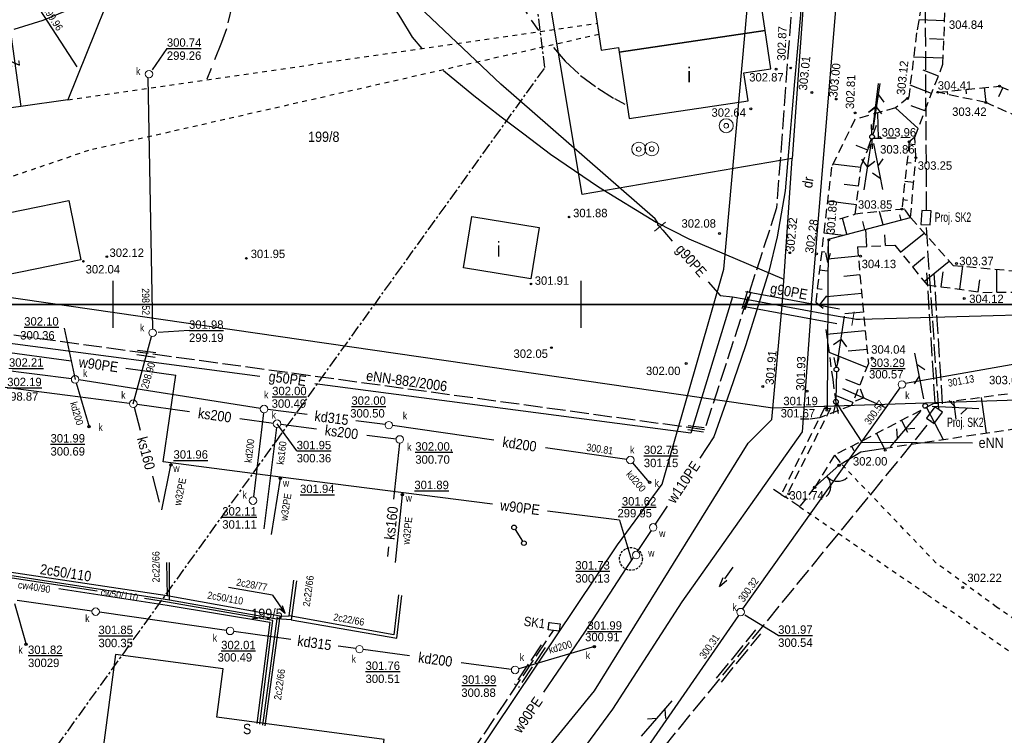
# Model space of a CAD drawing. Extents: x 4615668 to 9249187, y 5334101 to 10688993.
# Tile 106 of 120: x 4667924 to 4668030, y 5337523 to 5337600. Entities that reach past the tile are written whole.
import ezdxf
from ezdxf.enums import TextEntityAlignment as Align

# ---------------------------------------------------------------- set-up
doc = ezdxf.new("R2010")
doc.units = 0
doc.header["$MEASUREMENT"] = 0
for name, pattern in [('CENTER', [2, 1.25, -0.25, 0.25, -0.25]), ('DASHDOT', [25.4, 12.7, -6.35, 0, -6.35]), ('DASHED', [19.05, 12.7, -6.35]), ('DROGA', [1, 0.5, -0.5]), ('HIDDEN', [0.375, 0.25, -0.125]), ('PROJEKT', [2.5, 2, -0.5]), ('PRZEPUST', [1.5, 1, -0.5]), ('SKARPA1', [1.5, 1, -0.5]), ('WARSTWICA', [3, 2, -1])]:
    doc.linetypes.add(name, pattern=pattern)
for name, color, linetype in [('10', 7, 'Continuous'), ('11', 7, 'Continuous'), ('12', 7, 'Continuous'), ('13', 7, 'Continuous'), ('17', 7, 'Continuous'), ('18', 7, 'Continuous'), ('19', 7, 'Continuous'), ('2', 7, 'Continuous'), ('21', 7, 'Continuous'), ('22', 7, 'Continuous'), ('23', 7, 'Continuous'), ('24', 7, 'Continuous'), ('25', 7, 'Continuous'), ('26', 7, 'Continuous'), ('27', 7, 'Continuous'), ('28', 7, 'Continuous'), ('29', 7, 'Continuous'), ('31', 7, 'Continuous'), ('38', 7, 'Continuous'), ('45', 7, 'Continuous'), ('49', 7, 'Continuous'), ('5', 7, 'Continuous'), ('50', 7, 'Continuous'), ('51', 7, 'Continuous'), ('52', 7, 'Continuous'), ('55', 7, 'Continuous'), ('56', 7, 'Continuous'), ('58', 7, 'Continuous'), ('60', 7, 'Continuous'), ('UGGPC_703', 7, 'Continuous'), ('UKKPA_506', 7, 'Continuous'), ('UWWPA_907', 7, 'Continuous')]:
    doc.layers.add(name, color=color, linetype=linetype)
doc.styles.add('txt', font='TXT', dxfattribs={"height": 0.2})

# ---------------------------------------------------------------- blocks, each defined once
blk = doc.blocks.new('KL')
at = {"layer": 'UKKPA_506', "color": 7, "linetype": 'Continuous', "lineweight": 13}
blk.add_circle((0, 0), 0.4, dxfattribs=at)
blk = doc.blocks.new('PLT')
at = {"layer": '24', "color": 40, "linetype": 'Continuous'}
for p, q in [((0.75, 0), (5.75, 0)), ((3.25, 0), (2.543, 0.707)), ((4.543, 0), (3.836, -0.707))]:
    blk.add_line(p, q, dxfattribs=at)
blk = doc.blocks.new('SLU')
at = {"layer": '22', "color": 1, "linetype": 'Continuous'}
blk.add_circle((0, 0), 0.25, dxfattribs=at)
blk = doc.blocks.new('MSZ')
at = {"layer": '22', "color": 7, "linetype": 'Continuous'}
blk.add_circle((0, 0), 0.25, dxfattribs=at)
blk = doc.blocks.new('SL1')
at = {"layer": '22', "color": 1, "linetype": 'Continuous'}
for p, q in [((-0.245, 0.049), (-1.272, 0.256)), ((-0.245, -0.05), (-1.272, -0.256))]:
    blk.add_line(p, q, dxfattribs=at)
blk = doc.blocks.new('SEN')
at = {"layer": '22', "color": 1, "linetype": 'Continuous'}
for p, q in [((0.75, 0), (5.75, 0)), ((3.25, 0), (2.543, 0.707)), ((3.25, 0), (2.543, -0.707))]:
    blk.add_line(p, q, dxfattribs=at)
blk = doc.blocks.new('SL')
at = {"layer": '22', "color": 1, "linetype": 'Continuous'}
for p, q in [((-1.27, 0.26), (-0.24, 0.05)), ((1.28, 0.26), (0.24, 0.05)), ((-0.25, -0.05), (-1.27, -0.26)), ((0.24, -0.05), (1.28, -0.26))]:
    blk.add_line(p, q, dxfattribs=at)
blk.add_circle((0, 0), 0.25, dxfattribs=at)
blk = doc.blocks.new('SB')
at = {"layer": 'UWWPA_907', "color": 7, "linetype": 'Continuous', "lineweight": 13}
for radius in [0.75, 0.25]:
    blk.add_circle((0, 0), radius, dxfattribs=at)
blk = doc.blocks.new('BR')
at = {"layer": '38', "color": 97, "linetype": 'Continuous'}
for centre, start, end in [((-1.5, 0.05), 357.959, 90.5616), ((1.5, 0.06), 89.6223, 182.2249)]:
    blk.add_arc(centre, 1.5, start, end, dxfattribs=at)
blk = doc.blocks.new('STS')
at = {"layer": '45', "color": 219, "linetype": 'Continuous'}
for p, q in [((1.5, 0), (0, 0)), ((2.5, 0), (1.5, 0.25)), ((2.5, 0), (1.5, -0.25))]:
    blk.add_line(p, q, dxfattribs=at)
blk = doc.blocks.new('DR')
at = {"layer": '18', "color": 6, "linetype": 'Continuous', "style": 'txt', "width": 0.909091}
blk.add_text('dr', height=1.1, rotation=0.0001, dxfattribs=at).set_placement((0, 0), align=Align.MIDDLE)
blk = doc.blocks.new('WYS')
at = {"layer": '52', "color": 67, "linetype": 'Continuous'}
blk.add_circle((0, 0), 0.08, dxfattribs=at)
blk = doc.blocks.new('Z')
at = {"layer": '60', "color": 11, "linetype": 'Continuous', "style": 'txt', "width": 0.88}
blk.add_text('z', height=1.25, rotation=0.0001, dxfattribs=at).set_placement((-0.01, 0.19), align=Align.MIDDLE)
blk = doc.blocks.new('A')
at = {"layer": '26', "color": 165, "linetype": 'Continuous'}
blk.add_circle((0, 0), 0.125, dxfattribs=at)
blk = doc.blocks.new('ATR')
at = {"layer": 'UGGPC_703', "color": 7, "linetype": 'Continuous', "lineweight": 13}
blk.add_line((0, -0.75), (0, 0.75), dxfattribs=at)
blk = doc.blocks.new('A$C311')
at = {"layer": '23', "color": 44, "linetype": 'Continuous'}
for p, q in [((1, 15.6), (0, 0.7)), ((11, 15), (1, 15.6)), ((10, 0), (11, 15)), ((0, 0.7), (10, 0))]:
    blk.add_line(p, q, dxfattribs=at)
blk = doc.blocks.new('A$C4F0')
at = {"layer": '23', "color": 44, "linetype": 'Continuous'}
for p, q in [((5.9, 17.7), (0, 3.9)), ((15.1, 13.8), (5.9, 17.7)), ((9.2, 0), (15.1, 13.8)), ((0, 3.9), (9.2, 0))]:
    blk.add_line(p, q, dxfattribs=at)

msp = doc.modelspace()

# ---------------------------------------------------------------- linework, layer by layer
at = {"layer": '11', "color": 2, "linetype": 'Continuous'}
for points in [[(4667910.782, 5337601.31), (4667922.736, 5337602.95), (4667924.467, 5337590.332), (4667912.513, 5337588.692)], [(4668004.012, 5337598.465), (4667988.406, 5337596.137), (4667989.465, 5337589.04), (4668002.182, 5337590.936), (4668001.734, 5337593.934), (4668004.624, 5337594.365)], [(4667972.662, 5337578.583), (4667979.867, 5337577.404), (4667978.967, 5337571.902), (4667971.762, 5337573.081)], [(4667934.597, 5337531.743), (4667931.799, 5337510.732), (4667943.393, 5337509.188), (4667944.078, 5337514.328), (4667961.859, 5337511.96), (4667963.285, 5337522.668), (4667945.409, 5337525.049), (4667946.097, 5337530.212)]]:
    msp.add_lwpolyline(points, close=True, dxfattribs=at)
at = {"layer": '13', "color": 7, "linetype": 'Continuous'}
for points in [[(4668004.012, 5337598.465), (4668002.195, 5337610.645), (4667984.751, 5337608.043), (4667986.493, 5337596.363), (4667988.331, 5337596.637), (4667988.406, 5337596.137)], [(4667914.916, 5337577.293), (4667929.601, 5337580.296), (4667930.897, 5337573.958), (4667916.212, 5337570.955)]]:
    msp.add_lwpolyline(points, close=True, dxfattribs=at)
at = {"layer": '17', "color": 97, "linetype": 'DROGA'}
msp.add_line((4667929.492, 5337591.046), (4667986.065, 5337599.233), dxfattribs=at)
for points in [[(4667986.244, 5337598.035), (4667931.717, 5337585.633), (4667922.5, 5337582.495)], [(4668056.759, 5337524.568), (4668034.004, 5337533.175), (4668028.729, 5337536.822), (4668022.257, 5337541.554), (4668012.127, 5337552.135)], [(4668007.691, 5337547.553), (4668021.351, 5337538.141), (4668034.277, 5337529.251), (4668035.117, 5337528.836), (4668055.708, 5337521.61)]]:
    msp.add_lwpolyline(points, dxfattribs=at)
at = {"layer": '19', "color": 172, "linetype": 'PRZEPUST'}
for p, q in [((4668010.998, 5337558.073), (4668006.184, 5337548.564)), ((4668010.311, 5337558.06), (4668005.713, 5337548.851))]:
    msp.add_line(p, q, dxfattribs=at)
at = {"layer": '19', "color": 7, "linetype": 'Continuous'}
for p, q in [((4668010.311, 5337558.06), (4668010.998, 5337558.073)), ((4668005.713, 5337548.851), (4668006.184, 5337548.564))]:
    msp.add_line(p, q, dxfattribs=at)
at = {"layer": '2', "color": 7, "linetype": 'Continuous'}
for p, q in [((4668008.958, 5337569.316), (4668013.15, 5337620.148)), ((4668005.816, 5337569.061), (4668006.88, 5337584.775)), ((4667916.212, 5337570.955), (4668004.826, 5337558.126)), ((4668008.958, 5337569.316), (4668007.95, 5337555.547))]:
    msp.add_line(p, q, dxfattribs=at)
for points in [[(4667977.452, 5337622.962), (4667943.4, 5337625.588), (4667929.492, 5337591.046), (4667924.467, 5337590.332), (4667912.513, 5337588.692), (4667890.76, 5337585.239), (4667892.353, 5337573.952)], [(4667948.816, 5337484.398), (4667966.224, 5337510.609), (4667988.245, 5337543.488), (4667993.011, 5337549.962), (4667999.59, 5337572.943), (4668004.038, 5337622.563)], [(4668013.15, 5337620.148), (4668009.481, 5337620.997), (4668006.88, 5337584.775), (4667984.455, 5337580.909), (4667977.452, 5337622.962), (4667986.069, 5337622.424), (4668002.043, 5337623.137), (4668009.481, 5337620.997)], [(4668002.203, 5337554.359), (4668004.711, 5337556.857), (4668005.816, 5337569.061)], [(4668004.826, 5337558.126), (4668032.043, 5337559.019), (4668044.935, 5337560.178), (4668055.646, 5337558.379), (4668069.57, 5337557.528)], [(4668007.95, 5337555.547), (4667995.114, 5337537.378), (4667987.699, 5337525.896), (4667972.994, 5337505.919), (4667959.213, 5337475.2)], [(4667933.899, 5337455.347), (4667955.233, 5337476.241), (4667969.414, 5337507.859), (4667985.757, 5337527.854), (4668002.203, 5337554.359)]]:
    msp.add_lwpolyline(points, dxfattribs=at)
at = {"layer": '21', "color": 1, "linetype": 'PROJEKT'}
for p, q in [((4668008.04, 5337617.345), (4668005.221, 5337579.47)), ((4668005.229, 5337579.495), (4667997.537, 5337555.786)), ((4667997.537, 5337555.786), (4667894.079, 5337569.936)), ((4668002.13, 5337570.598), (4668001.513, 5337568.695)), ((4668002.463, 5337570.49), (4668001.846, 5337568.587)), ((4667936.859, 5337563.807), (4667938.841, 5337563.536)), ((4667936.927, 5337564.303), (4667938.908, 5337564.032)), ((4667995.786, 5337556.241), (4667997.488, 5337556.008)), ((4667995.726, 5337555.803), (4667997.428, 5337555.57))]:
    msp.add_line(p, q, dxfattribs=at)
at = {"layer": '21', "color": 1, "linetype": 'Continuous'}
msp.add_lwpolyline([(4668011.69, 5337558.563), (4668012.126, 5337557.842), (4668014.322, 5337554.438), (4668026.149, 5337554.393)], dxfattribs=at)
at = {"layer": '22', "color": 7, "linetype": 'DASHDOT'}
for p, q in [((4668011.615, 5337561.971), (4668011.565, 5337559.027)), ((4667977.307, 5337545.121), (4667978.092, 5337543.864))]:
    msp.add_line(p, q, dxfattribs=at)
at = {"layer": '23', "color": 44, "linetype": 'PROJEKT'}
for p, q in [((4668021.257, 5337579.248), (4668021.057, 5337613.871)), ((4668022.553, 5337557.956), (4668021.218, 5337577.636)), ((4668022.171, 5337558.655), (4668021.282, 5337572.557)), ((4668022.967, 5337558.561), (4668022.077, 5337572.464)), ((4667989.995, 5337517.944), (4668021.752, 5337556.777)), ((4667980.816, 5337534.393), (4667980.928, 5337535.213)), ((4667980.924, 5337535.185), (4667982.113, 5337535.023)), ((4667982.113, 5337535.023), (4667982.005, 5337534.231)), ((4667969.823, 5337517.012), (4667981.385, 5337534.315)), ((4667982.005, 5337534.231), (4667980.816, 5337534.393)), ((4667998.808, 5337529.225), (4668003.023, 5337534.378)), ((4667999.325, 5337528.802), (4668003.539, 5337533.956)), ((4667980.074, 5337532.79), (4667977.208, 5337528.5)), ((4667980.514, 5337532.497), (4667977.647, 5337528.207))]:
    msp.add_line(p, q, dxfattribs=at)
at = {"layer": '25', "color": 165, "linetype": 'Continuous'}
for p, q in [((4667905.037, 5337566.555), (4667929.859, 5337563.148)), ((4667935.704, 5337562.346), (4667941.024, 5337561.616)), ((4667939.67, 5337552.337), (4667941.024, 5337561.616)), ((4667993.551, 5337547.602), (4667992.257, 5337545.675)), ((4667988.45, 5337546.101), (4667980.737, 5337547.085)), ((4667988.45, 5337546.101), (4667989.707, 5337541.828)), ((4667991.813, 5337545.009), (4667990.329, 5337542.769)), ((4667989.91, 5337542.135), (4667989.114, 5337540.933)), ((4667989.114, 5337540.933), (4667984.694, 5337534.143)), ((4667984.694, 5337534.143), (4667980.306, 5337527.736))]:
    msp.add_line(p, q, dxfattribs=at)
for points in [[(4668008.023, 5337604.248), (4668007.784, 5337600.143), (4668007.154, 5337592.993), (4668006.154, 5337581.333), (4668005.284, 5337576.413), (4668004.394, 5337572.693), (4668001.894, 5337564.763), (4668000.224, 5337559.853), (4667998.534, 5337555.023), (4667997.007, 5337552.749)], [(4667939.554, 5337547.213), (4667940.514, 5337552.003), (4667940.554, 5337552.223)], [(4667974.884, 5337547.832), (4667952.224, 5337550.723), (4667939.67, 5337552.337)], [(4667952.224, 5337550.723), (4667952.194, 5337550.573), (4667951.234, 5337544.563)], [(4667965.234, 5337549.063), (4667965.224, 5337548.823), (4667964.464, 5337541.603)]]:
    msp.add_lwpolyline(points, dxfattribs=at)
at = {"layer": '26', "color": 165, "linetype": 'HIDDEN'}
msp.add_circle((4667989.664, 5337541.973), 1.219, dxfattribs=at)
at = {"layer": '27', "color": 17, "linetype": 'Continuous'}
for p, q in [((4667926.032, 5337601.37), (4667930.465, 5337594.571)), ((4667938.582, 5337566.542), (4667938.092, 5337593.403)), ((4667936.494, 5337558.563), (4667938.455, 5337565.757)), ((4667929.877, 5337561.213), (4667919.361, 5337562.533)), ((4667921.371, 5337560.502), (4667929.461, 5337559.465)), ((4667930.388, 5337560.779), (4667931.774, 5337556.103)), ((4667950.069, 5337558.055), (4667930.669, 5337561.101)), ((4668001.604, 5337536.62), (4668018.42, 5337560.272)), ((4667929.461, 5337559.465), (4667936.097, 5337558.614)), ((4667936.596, 5337558.176), (4667937.237, 5337555.747)), ((4667936.89, 5337558.508), (4667942.514, 5337557.724)), ((4667950.416, 5337557.596), (4667949.332, 5337548.6)), ((4667955.079, 5337557.398), (4667950.861, 5337557.942)), ((4667947.887, 5337556.976), (4667951.458, 5337556.478)), ((4667951.805, 5337556.026), (4667950.454, 5337545.173)), ((4667952.251, 5337556.372), (4667956.055, 5337555.885)), ((4667963.397, 5337556.324), (4667960.286, 5337556.726)), ((4667975.003, 5337554.653), (4667964.19, 5337556.216)), ((4667961.436, 5337555.195), (4667964.567, 5337554.794)), ((4667964.923, 5337554.345), (4667964.3, 5337548.344)), ((4667989.208, 5337552.6), (4667980.521, 5337553.856)), ((4667991.654, 5337550.153), (4667989.864, 5337552.239)), ((4667938.537, 5337550.816), (4667939.274, 5337548.023)), ((4667963.773, 5337543.271), (4667963.664, 5337542.223)), ((4667923.793, 5337537.188), (4667925.034, 5337532.823)), ((4667932.078, 5337536.389), (4667924.08, 5337537.517)), ((4667946.438, 5337534.33), (4667932.87, 5337536.276)), ((4667953.322, 5337533.358), (4667947.23, 5337534.217)), ((4667960.268, 5337532.379), (4667958.376, 5337532.646)), ((4667966.004, 5337531.61), (4667961.06, 5337532.27)), ((4667985.754, 5337532.603), (4667977.668, 5337530.216)), ((4667976.888, 5337530.156), (4667971.53, 5337530.872))]:
    msp.add_line(p, q, dxfattribs=at)
for points in [[(4668019, 5337560.742), (4668034.311, 5337563.472), (4668044.025, 5337563.956)], [(4667976.106, 5337499.411), (4667990.855, 5337520.976), (4668001.194, 5337535.934)]]:
    msp.add_lwpolyline(points, dxfattribs=at)
at = {"layer": '29', "color": 6, "linetype": 'Continuous'}
for p, q in [((4667951.375, 5337538.083), (4667946.663, 5337538.932)), ((4667952.727, 5337536.141), (4667952.121, 5337536.637))]:
    msp.add_line(p, q, dxfattribs=at)
for points in [[(4667940.044, 5337541.573), (4667940.124, 5337538.013), (4667920.804, 5337540.903)], [(4667920.954, 5337540.573), (4667940.354, 5337537.593), (4667940.354, 5337541.583)], [(4667953.914, 5337539.623), (4667953.364, 5337535.453), (4667951.814, 5337535.583)], [(4667952.174, 5337535.843), (4667953.134, 5337535.873), (4667953.654, 5337539.703)], [(4667964.824, 5337538.123), (4667964.324, 5337533.843), (4667953.134, 5337535.873)], [(4667950.584, 5337524.133), (4667952.174, 5337535.843), (4667940.124, 5337538.013)], [(4667940.354, 5337537.593), (4667951.814, 5337535.583), (4667950.294, 5337524.213)], [(4667951.375, 5337538.083), (4667952.727, 5337536.141), (4667952.451, 5337536.94)], [(4667953.364, 5337535.453), (4667964.634, 5337533.513), (4667965.174, 5337538.053)]]:
    msp.add_lwpolyline(points, dxfattribs=at)
at = {"layer": '31', "color": 2, "linetype": 'Continuous'}
for p, q in [((4667993.074, 5337577.103), (4667994.079, 5337575.955)), ((4667950.014, 5337561.477), (4667890.674, 5337569.293))]:
    msp.add_line(p, q, dxfattribs=at)
at = {"layer": '31', "color": 2, "linetype": 'DASHED'}
for p, q in [((4668001.918, 5337570.55), (4668011.948, 5337568.72)), ((4668001.63, 5337568.976), (4668011.66, 5337567.146))]:
    msp.add_line(p, q, dxfattribs=at)
at = {"layer": '31', "color": 2, "linetype": 'Continuous'}
for points in [[(4667992.244, 5337578.313), (4667975.764, 5337592.736), (4667963.623, 5337604.268)], [(4667993.074, 5337577.103), (4667992.764, 5337577.483), (4667992.534, 5337577.653), (4667992.524, 5337577.903), (4667992.244, 5337578.313)], [(4668014.164, 5337567.593), (4668045.191, 5337568.447), (4668049.565, 5337573.551)], [(4667997.899, 5337571.591), (4667999.184, 5337570.123), (4668000.514, 5337569.993), (4668001.774, 5337569.763), (4668011.804, 5337567.933)], [(4668000.514, 5337569.993), (4667996.054, 5337555.413), (4667955.888, 5337560.703)], [(4668011.804, 5337567.933), (4668013.394, 5337567.653), (4668013.694, 5337567.613), (4668014.164, 5337567.593)]]:
    msp.add_lwpolyline(points, dxfattribs=at)
at = {"layer": '38', "color": 97, "linetype": 'Continuous'}
msp.add_line((4668011.91, 5337551.976), (4668009.283, 5337549.625), dxfattribs=at)
msp.add_lwpolyline([(4668011.91, 5337551.976), (4668012.127, 5337552.135), (4668014.22, 5337553.424), (4668016.578, 5337553.777)], dxfattribs=at)
for centre in [(4668011.91, 5337551.976), (4668009.283, 5337549.625)]:
    msp.add_circle(centre, 0.125, dxfattribs=at)
at = {"layer": '45', "color": 219, "linetype": 'Continuous'}
msp.add_lwpolyline([(4668010.664, 5337558.067), (4668010.771, 5337576.169), (4668019.534, 5337578.452)], dxfattribs=at)
at = {"layer": '49', "color": 172, "linetype": 'Continuous'}
for points in [[(4667932.619, 5337538.513), (4667920.734, 5337540.333), (4667906.724, 5337542.303), (4667894.154, 5337543.743), (4667877.694, 5337545.533), (4667862.204, 5337547.043), (4667861.974, 5337540.613)], [(4667928.536, 5337538.801), (4667940.124, 5337537.013), (4667951.094, 5337535.213), (4667949.694, 5337524.393)], [(4667950.014, 5337524.293), (4667951.414, 5337535.403), (4667940.134, 5337537.363), (4667937.674, 5337537.74)]]:
    msp.add_lwpolyline(points, dxfattribs=at)
at = {"layer": '50', "color": 245, "linetype": 'WARSTWICA'}
for points in [[(4667907.589, 5337634.438), (4667910.984, 5337633.843), (4667916.564, 5337632.981), (4667921.291, 5337631.87), (4667926.34, 5337630.412), (4667933.067, 5337628.135), (4667936.316, 5337627.045), (4667940.71, 5337625.272), (4667947.483, 5337622.516), (4667953.276, 5337620.504), (4667957.861, 5337618.586), (4667959.871, 5337617.749), (4667962.862, 5337616.28), (4667966.012, 5337614.602), (4667969.649, 5337612.512), (4667971.368, 5337611.239), (4667972.649, 5337609.924), (4667974.368, 5337608.025), (4667975.58, 5337606.104), (4667976.973, 5337603.506), (4667977.574, 5337601.955), (4667978.987, 5337599.558), (4667979.783, 5337598.452)], [(4667936.009, 5337617.224), (4667938.647, 5337616.111), (4667939.839, 5337615.415), (4667941.482, 5337614.356), (4667943.32, 5337612.899), (4667944.506, 5337611.83), (4667945.632, 5337610.358), (4667946.488, 5337608.944), (4667946.988, 5337607.673), (4667947.264, 5337606.251), (4667947.423, 5337604.433), (4667947.405, 5337603.259), (4667947.048, 5337601.208), (4667946.438, 5337598.624), (4667945.914, 5337597.191), (4667944.336, 5337593.262)], [(4667981.379, 5337596.643), (4667982.628, 5337595.168), (4667984.277, 5337593.658), (4667986.109, 5337592.281), (4667987.9, 5337591.181), (4667989.014, 5337590.566)]]:
    msp.add_lwpolyline(points, dxfattribs=at)
at = {"layer": '50', "color": 216, "linetype": 'Continuous'}
for points in [[(4667946.788, 5337618.68), (4667950.727, 5337616.924), (4667952.999, 5337614.858), (4667957.984, 5337609.43), (4667960.9, 5337606.282), (4667962.182, 5337604.315), (4667963.556, 5337602.186), (4667965.031, 5337599.826), (4667966.29, 5337597.749), (4667967.313, 5337596.528)], [(4667934.842, 5337612.914), (4667935.53, 5337612.197), (4667936.656, 5337611.28), (4667937.506, 5337610.474), (4667938.212, 5337609.504), (4667938.368, 5337609.068), (4667938.522, 5337608.169), (4667938.395, 5337607.222), (4667938.251, 5337606.714), (4667937.818, 5337605.996), (4667937.237, 5337605.284), (4667936.44, 5337604.52), (4667935.749, 5337603.927), (4667934.636, 5337603.229), (4667931.103, 5337601.381), (4667929.084, 5337600.443), (4667926.83, 5337599.519), (4667923.728, 5337598.572)], [(4667969.639, 5337594.192), (4667972.86, 5337591.504), (4667975.782, 5337589.236), (4667978.213, 5337587.412), (4667981.074, 5337585.247), (4667986.2, 5337581.743), (4667992.368, 5337577.963), (4667995.84, 5337576.199), (4668005.986, 5337571.875)]]:
    msp.add_lwpolyline(points, dxfattribs=at)
at = {"layer": '51', "color": 3, "linetype": 'Continuous'}
for p, q in [((4668023.184, 5337599.493), (4668020.421, 5337599.603)), ((4668023.104, 5337597.495), (4668021.56, 5337597.556)), ((4668023.024, 5337595.496), (4668019.864, 5337595.622)), ((4668022.508, 5337593.588), (4668020.873, 5337594.216)), ((4668021.79, 5337591.721), (4668019.495, 5337592.603)), ((4668023.439, 5337591.952), (4668023.471, 5337591.633)), ((4668025.429, 5337592.151), (4668025.477, 5337591.672)), ((4668027.419, 5337592.35), (4668027.579, 5337590.754)), ((4668029.381, 5337592.368), (4668028.934, 5337591.361)), ((4668016.11, 5337586.951), (4668016.038, 5337589.656)), ((4668020.355, 5337587.987), (4668017.935, 5337590.194)), ((4668021.072, 5337589.854), (4668019.613, 5337590.415)), ((4668014.957, 5337585.652), (4668013.724, 5337586.179)), ((4668019.37, 5337586.341), (4668020.035, 5337586.268)), ((4668014.231, 5337583.797), (4668011.25, 5337584.158)), ((4668019.151, 5337584.353), (4668019.601, 5337584.304)), ((4668018.933, 5337582.365), (4668019.873, 5337582.262)), ((4668013.99, 5337581.811), (4668012.447, 5337581.998)), ((4668013.749, 5337579.826), (4668010.671, 5337580.199)), ((4668018.714, 5337580.377), (4668019.205, 5337580.323)), ((4668012.727, 5337576.679), (4668012.276, 5337578.412)), ((4668016.598, 5337577.687), (4668016.231, 5337579.098)), ((4668018.534, 5337578.191), (4668018.389, 5337578.747)), ((4668014.663, 5337577.183), (4668014.44, 5337578.038)), ((4668014.852, 5337575.376), (4668014.759, 5337577.208)), ((4668010.275, 5337576.832), (4668012.37, 5337576.586)), ((4668016.849, 5337575.477), (4668016.792, 5337576.6)), ((4668018.476, 5337574.747), (4668021.003, 5337576.799)), ((4668010.042, 5337574.846), (4668010.386, 5337574.805)), ((4668013.948, 5337574.329), (4668010.708, 5337574.022)), ((4668019.737, 5337573.194), (4668021.035, 5337574.248)), ((4668009.808, 5337572.859), (4668010.671, 5337572.758)), ((4668020.998, 5337571.642), (4668023.663, 5337573.806)), ((4668024.789, 5337570.797), (4668025.123, 5337573.252)), ((4668028.767, 5337570.475), (4668028.743, 5337572.934)), ((4668014.137, 5337572.338), (4668012.393, 5337572.173)), ((4668022.808, 5337571.066), (4668023.026, 5337572.672)), ((4668026.771, 5337570.528), (4668026.944, 5337571.802)), ((4668009.575, 5337570.873), (4668010.093, 5337570.812)), ((4668009.813, 5337569.084), (4668010.592, 5337570.084)), ((4668014.326, 5337570.347), (4668010.589, 5337569.992)), ((4668014.515, 5337568.356), (4668012.523, 5337568.167)), ((4668014.705, 5337566.365), (4668010.557, 5337565.971)), ((4668014.864, 5337562.415), (4668010.826, 5337564.044)), ((4668014.894, 5337564.374), (4668012.864, 5337564.181)), ((4668014.116, 5337560.56), (4668012.63, 5337561.16)), ((4668013.368, 5337558.705), (4668011.442, 5337559.482)), ((4668027.094, 5337559.217), (4668027.6, 5337555.429)), ((4668021.232, 5337558.157), (4668023.007, 5337554.741)), ((4668024.121, 5337558.82), (4668024.377, 5337556.902)), ((4668018.57, 5337556.773), (4668019.22, 5337555.522)), ((4668015.908, 5337555.389), (4668016.734, 5337553.801)), ((4668013.246, 5337554.006), (4668013.478, 5337553.558))]:
    msp.add_line(p, q, dxfattribs=at)
at = {"layer": '51', "color": 3, "linetype": 'SKARPA1'}
for p, q in [((4668018.915, 5337579.372), (4668013.628, 5337578.833)), ((4668019.534, 5337578.452), (4668018.915, 5337579.372)), ((4668011.97, 5337578.316), (4668013.628, 5337578.833)), ((4668013.24, 5337558.388), (4668009.809, 5337557.055)), ((4668016.628, 5337553.785), (4668034.95, 5337556.53)), ((4668011.411, 5337553.052), (4668012.127, 5337552.135)), ((4668005.713, 5337548.851), (4668004.652, 5337549.554)), ((4668007.691, 5337547.553), (4668006.184, 5337548.564))]:
    msp.add_line(p, q, dxfattribs=at)
for points in [[(4668017.245, 5337621.836), (4668013.643, 5337617.395), (4668015.957, 5337608.495), (4668020.016, 5337603.938), (4668020.919, 5337602.485), (4668020.179, 5337598.202), (4668019.338, 5337591.315), (4668017.935, 5337590.194), (4668013.588, 5337588.96), (4668011.101, 5337583.853), (4668010.392, 5337577.825)], [(4668019.996, 5337587.054), (4668022.999, 5337594.866), (4668023.375, 5337604.285), (4668018.61, 5337609.409), (4668015.983, 5337614.088), (4668014.773, 5337617.241), (4668017.245, 5337621.836)], [(4668022.444, 5337591.853), (4668029.054, 5337592.513), (4668041.114, 5337587.173), (4668043.493, 5337584.554), (4668051.602, 5337588.453), (4668061.805, 5337593.487)], [(4668043.793, 5337580.226), (4668039.394, 5337585.523), (4668027.584, 5337590.753), (4668022.444, 5337591.853)], [(4668013.853, 5337575.325), (4668017.843, 5337575.527), (4668021.299, 5337571.271), (4668027.263, 5337570.461), (4668045.635, 5337570.634), (4668045.471, 5337579.641), (4668062.652, 5337591.216)], [(4668013.628, 5337578.833), (4668014.257, 5337584.014), (4668015.506, 5337586.935), (4668019.996, 5337587.054)], [(4668019.996, 5337587.054), (4668019.394, 5337586.563), (4668018.604, 5337579.373)], [(4668019.534, 5337578.452), (4668020.104, 5337584.863), (4668019.996, 5337587.054)], [(4668019.534, 5337578.452), (4668024.074, 5337573.344), (4668031.752, 5337572.67), (4668044.272, 5337572.671), (4668043.793, 5337580.226)], [(4668010.392, 5337577.825), (4668009.402, 5337569.404), (4668010.546, 5337568.513)], [(4668013.853, 5337575.325), (4668015.039, 5337562.849), (4668013.24, 5337558.388)], [(4668010.486, 5337566.481), (4668011.231, 5337561.135), (4668011.468, 5337559.282), (4668011.644, 5337557.752)], [(4668070.169, 5337560.071), (4668064.229, 5337561.016), (4668055.927, 5337562.598), (4668041.786, 5337561.177), (4668021.952, 5337558.531), (4668011.411, 5337553.052)], [(4668009.809, 5337557.055), (4668008.71, 5337556.91), (4668007.775, 5337556.921)], [(4668011.411, 5337553.052), (4668009.283, 5337549.625), (4668007.691, 5337547.553)]]:
    msp.add_lwpolyline(points, dxfattribs=at)
at = {"layer": '52', "color": 67, "linetype": 'Continuous'}
for centre in [(4668005.167, 5337594.327), (4668009.004, 5337591.833), (4668022.444, 5337591.853), (4668029.054, 5337592.513), (4668011.604, 5337591.133), (4668019.209, 5337591.188), (4668027.584, 5337590.753), (4668002.484, 5337590.083), (4668013.614, 5337589.643), (4668016.224, 5337587.023), (4668019.394, 5337586.563), (4668020.104, 5337584.863), (4668018.604, 5337579.373), (4667999.124, 5337576.763), (4668010.79, 5337576.08), (4668006.624, 5337574.703), (4668009.484, 5337574.573), (4668014.194, 5337574.336), (4668024.444, 5337573.56), (4668025.284, 5337569.803), (4667981.164, 5337564.553), (4668015.434, 5337563.437), (4667995.564, 5337562.863), (4668003.744, 5337560.393), (4668008.481, 5337559.912), (4668010.474, 5337558.229), (4668010.608, 5337557.882), (4668016.838, 5337553.598), (4668006.534, 5337548.923), (4668025.124, 5337538.913)]:
    msp.add_circle(centre, 0.1, dxfattribs=at)
at = {"layer": '56', "color": 17, "linetype": 'Continuous'}
for p, q in [((4667940.08, 5337596.541), (4667938.497, 5337594.251)), ((4667929.095, 5337566.655), (4667930.274, 5337561.163)), ((4667942.446, 5337566.388), (4667939.16, 5337566.168)), ((4667953.952, 5337553.51), (4667951.854, 5337556.423)), ((4668005.393, 5337533.787), (4668001.838, 5337535.966))]:
    msp.add_line(p, q, dxfattribs=at)
at = {"layer": '58', "color": 1, "linetype": 'CENTER'}
msp.add_lwpolyline([(4667803.849, 5337447.742), (4667811.186, 5337533.446), (4667925.987, 5337518.698), (4667980.472, 5337594.488), (4667976.801, 5337623.334), (4667912.072, 5337639.584), (4667924.773, 5337670.774), (4668058.749, 5337630.827), (4668049.669, 5337534.513), (4667983.161, 5337403.764), (4667923.013, 5337428.634)], dxfattribs=at)
at = {"layer": '60', "color": 7, "linetype": 'Continuous'}
for p, q in [((4667934.354, 5337569.183), (4667934.354, 5337571.683)), ((4667984.354, 5337569.183), (4667984.354, 5337571.683)), ((4667934.354, 5337566.683), (4667934.354, 5337569.183)), ((4667984.354, 5337566.683), (4667984.354, 5337569.183))]:
    msp.add_line(p, q, dxfattribs=at)
for points in [[(4668034.354, 5337741.717), (4668034.354, 5337569.183), (4667634.354, 5337569.183), (4667634.354, 5337741.717)], [(4667634.354, 5337319.183), (4667634.354, 5337569.183), (4668034.354, 5337569.183), (4668034.354, 5337319.183)]]:
    msp.add_lwpolyline(points, dxfattribs=at)

# ---------------------------------------------------------------- block references
at = {"layer": '18', "color": 6, "linetype": 'Continuous', "xscale": 1.000001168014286, "yscale": 1.000001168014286, "rotation": 80.091461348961}
msp.add_blockref('DR', (4668008.542, 5337582.231), dxfattribs=at)
at = {"layer": '22', "color": 1, "linetype": 'Continuous'}
for name, p, xscale, yscale, rotation in [('SEN', (4668015.424, 5337587.098), 1.000000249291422, 1.000000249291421, 83.08069045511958), ('SL', (4668015.424, 5337587.098), 1.000000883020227, 1.000000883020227, 261.1960667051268), ('SEN', (4668015.424, 5337587.098), 1.000001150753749, 1.000001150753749, 261.3064767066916), ('SEN', (4668011.62, 5337562.22), 1.000001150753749, 1.000001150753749, 81.30647670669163), ('SL1', (4668011.62, 5337562.22), 0.9999977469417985, 0.9999977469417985, 269.0183752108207), ('SEN', (4668011.59, 5337560.499), 0.9999973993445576, 0.9999973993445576, 336.044283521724), ('SL1', (4668011.561, 5337558.777), 0.9999977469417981, 0.9999977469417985, 89.01837521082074)]:
    msp.add_blockref(name, p, dxfattribs=dict(at, xscale=xscale, yscale=yscale, rotation=rotation))
msp.add_blockref('SLU', (4668015.424, 5337587.098), dxfattribs=at)
at = {"layer": '22', "color": 7, "linetype": 'Continuous'}
for p in [(4668011.62, 5337562.22), (4668011.561, 5337558.777), (4667977.174, 5337545.333), (4667978.224, 5337543.653)]:
    msp.add_blockref('MSZ', p, dxfattribs=at)
at = {"layer": '23', "color": 44, "linetype": 'Continuous', "xscale": 0.1, "yscale": 0.1}
msp.add_blockref('A$C311', (4668020.629, 5337577.666), dxfattribs=at)
at = {"layer": '23', "color": 44, "linetype": 'Continuous', "xscale": 0.1, "yscale": 0.1, "rotation": 347.1188783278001}
msp.add_blockref('A$C4F0', (4668021.157, 5337556.642), dxfattribs=at)
at = {"layer": '24', "color": 40, "linetype": 'Continuous'}
for p, xscale, yscale, rotation in [((4668015.424, 5337587.098), 0.9999988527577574, 0.9999988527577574, 81.39605468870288), ((4668015.424, 5337587.098), 1.000001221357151, 1.000001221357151, 281.163423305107), ((4668021.101, 5337558.331), 1.000001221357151, 1.000001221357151, 101.163423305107), ((4668021.101, 5337558.331), 0.9999997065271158, 0.9999997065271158, 229.3762486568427), ((4668021.101, 5337558.331), 1.00000161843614, 1.00000161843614, 357.2276221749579), ((4667990.319, 5337522.447), 1.000002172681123, 1.000002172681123, 49.38796899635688)]:
    msp.add_blockref('PLT', p, dxfattribs=dict(at, xscale=xscale, yscale=yscale, rotation=rotation))
msp.add_blockref('SLU', (4668021.101, 5337558.331), dxfattribs=at)
at = {"layer": '26', "color": 165, "linetype": 'Continuous'}
for name, p in [('SB', (4667999.846, 5337588.281)), ('SB', (4667990.502, 5337585.772)), ('SB', (4667991.892, 5337585.805)), ('A', (4667940.514, 5337552.003)), ('A', (4667952.194, 5337550.573)), ('A', (4667965.224, 5337548.823)), ('KL', (4667992.034, 5337545.343)), ('KL', (4667990.224, 5337542.383))]:
    msp.add_blockref(name, p, dxfattribs=at)
at = {"layer": '28', "color": 17, "linetype": 'Continuous'}
for name, p in [('KL', (4667938.171, 5337593.795)), ('KL', (4667938.56, 5337566.143)), ('KL', (4667930.274, 5337561.163)), ('KL', (4668018.62, 5337560.618)), ('KL', (4667936.494, 5337558.563)), ('KL', (4667950.464, 5337557.993)), ('A', (4667931.774, 5337556.103)), ('KL', (4667951.854, 5337556.423)), ('KL', (4667963.794, 5337556.273)), ('KL', (4667964.964, 5337554.743)), ('KL', (4667989.604, 5337552.543)), ('A', (4667991.654, 5337550.153)), ('KL', (4667949.284, 5337548.203)), ('KL', (4667932.474, 5337536.333)), ('KL', (4668001.382, 5337536.287)), ('KL', (4667946.834, 5337534.273)), ('A', (4667925.034, 5337532.823)), ('KL', (4667960.664, 5337532.323)), ('A', (4667985.754, 5337532.603)), ('KL', (4667977.284, 5337530.103))]:
    msp.add_blockref(name, p, dxfattribs=at)
at = {"layer": '31', "color": 2, "linetype": 'Continuous'}
for p, xscale, yscale, rotation in [((4667992.764, 5337577.483), 1.000001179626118, 1.000001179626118, 309.2071654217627), ((4668013.394, 5337567.653), 1.000001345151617, 1.000001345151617, 170.0126379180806)]:
    msp.add_blockref('ATR', p, dxfattribs=dict(at, xscale=xscale, yscale=yscale, rotation=rotation))
at = {"layer": '38', "color": 97, "linetype": 'Continuous', "xscale": 1.000001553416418, "yscale": 1.000001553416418, "rotation": 221.849503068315}
msp.add_blockref('BR', (4668010.596, 5337550.801), dxfattribs=at)
at = {"layer": '45', "color": 219, "linetype": 'Continuous'}
for p, xscale, yscale, rotation in [((4668010.771, 5337576.169), 0.9999989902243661, 0.9999989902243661, 268.3156843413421), ((4668000.571, 5337541.076), 1.000000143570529, 1.000000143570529, 234.7910874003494)]:
    msp.add_blockref('STS', p, dxfattribs=dict(at, xscale=xscale, yscale=yscale, rotation=rotation))
at = {"layer": '52', "color": 67, "linetype": 'Continuous'}
for p in [(4668006.733, 5337594.451), (4667983.055, 5337578.52), (4667931.168, 5337573.79), (4667933.666, 5337574.284), (4667948.576, 5337574.096), (4667978.988, 5337571.362)]:
    msp.add_blockref('WYS', p, dxfattribs=at)
at = {"layer": '60', "color": 11, "linetype": 'Continuous', "xscale": 0.9999979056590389, "yscale": 0.9999979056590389, "rotation": 277.6102996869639}
msp.add_blockref('Z', (4667923.835, 5337594.918), dxfattribs=at)

# ---------------------------------------------------------------- texts
at = {"layer": '10', "color": 125, "linetype": 'Continuous', "style": 'txt', "width": 0.909091}
msp.add_text('S', height=1.1, dxfattribs=at).set_placement((4667948.653, 5337523.786), align=Align.MIDDLE)
at = {"layer": '12', "color": 7, "linetype": 'Continuous', "style": 'txt', "width": 0.875}
for p in [(4667995.891, 5337593.756), (4667975.533, 5337575.121)]:
    msp.add_text('i', height=1.6, dxfattribs=at).set_placement(p, align=Align.MIDDLE)
at = {"layer": '21', "color": 1, "linetype": 'Continuous', "style": 'txt', "width": 0.909091}
msp.add_text('eNN-882/2006', height=1.1, rotation=352.21171, dxfattribs=at).set_placement((4667965.633, 5337560.452), align=Align.CENTER)
msp.add_text('eNN', height=1.1, rotation=359.78413, dxfattribs=at).set_placement((4668028.149, 5337554.385), align=Align.MIDDLE)
at = {"layer": '23', "color": 44, "linetype": 'CENTER', "style": 'txt', "width": 0.69}
for p in [(4668022.118, 5337578.003), (4668023.442, 5337556.073)]:
    msp.add_text('Proj. SK2', height=1, dxfattribs=at).set_placement(p)
at = {"layer": '23', "color": 44, "linetype": 'CENTER', "style": 'txt', "width": 0.906}
msp.add_text('SK1', height=1, rotation=352.22713, dxfattribs=at).set_placement((4667978.161, 5337534.842))
at = {"layer": '25', "color": 165, "linetype": 'Continuous', "style": 'txt', "width": 0.909091}
for s, rotation, p in [('w90PE', 352.18458, (4667932.782, 5337562.746)), ('w110PE', 56.11913, (4667995.28, 5337550.176)), ('w90PE', 352.72904, (4667977.811, 5337547.459)), ('w90PE', 55.59439, (4667978.639, 5337525.302))]:
    msp.add_text(s, height=1.1, rotation=rotation, dxfattribs=at).set_placement(p, align=Align.MIDDLE)
for rotation, p in [(78.66707, (4667941.867, 5337549.083)), (80.9246, (4667953.169, 5337547.458)), (83.99099, (4667966.16, 5337544.947))]:
    msp.add_text('w32PE', height=0.77, rotation=rotation, dxfattribs=at).set_placement(p, align=Align.CENTER)
at = {"layer": '26', "color": 165, "linetype": 'Continuous', "style": 'txt', "width": 0.875}
for p in [(4667940.767, 5337551.259), (4667952.477, 5337549.694), (4667965.59, 5337548.089), (4667992.675, 5337544.305), (4667991.502, 5337542.216)]:
    msp.add_text('w', height=0.8, dxfattribs=at).set_placement(p)
at = {"layer": '27', "color": 17, "linetype": 'Continuous', "style": 'txt', "width": 0.909091}
for s, rotation, p in [('kd200', 286.51207, (4667930.08, 5337557.414)), ('kd200', 83.12723, (4667949.285, 5337553.476)), ('ks160', 82.90633, (4667952.718, 5337553.254)), ('kd200', 310.62103, (4667989.919, 5337550.014)), ('kd200', 16.44446, (4667982.224, 5337532.19))]:
    msp.add_text(s, height=0.77, rotation=rotation, dxfattribs=at).set_placement(p, align=Align.CENTER)
for s, rotation, p in [('ks200', 352.06844, (4667945.201, 5337557.349)), ('kd315', 352.64762, (4667957.683, 5337557.061)), ('ks200', 352.69755, (4667958.745, 5337555.539)), ('ks160', 284.77567, (4667937.888, 5337553.281)), ('kd200', 351.77668, (4667977.764, 5337554.253)), ('ks160', 84.072, (4667964.037, 5337545.805)), ('kd315', 351.97433, (4667955.852, 5337533.006)), ('kd200', 352.39181, (4667968.768, 5337531.241))]:
    msp.add_text(s, height=1.1, rotation=rotation, dxfattribs=at).set_placement(p, align=Align.MIDDLE)
at = {"layer": '28', "color": 17, "linetype": 'Continuous', "style": 'txt', "width": 0.875}
for p in [(4667936.779, 5337593.715), (4667937.202, 5337566.289), (4667931.114, 5337561.42), (4667935.195, 5337559.09), (4667950.466, 5337559.121), (4668018.962, 5337559.057), (4667951.272, 5337556.948), (4667965.293, 5337556.874), (4667932.757, 5337555.644), (4667965.747, 5337553.543), (4667989.573, 5337553.241), (4667992.192, 5337549.67), (4667948.157, 5337548.423), (4668000.503, 5337536.416), (4667931.349, 5337535.218), (4667944.972, 5337533.141), (4667924.208, 5337531.851), (4667977.784, 5337531.068), (4667984.84, 5337531.259), (4667959.815, 5337530.884)]:
    msp.add_text('k', height=0.8, dxfattribs=at).set_placement(p)
at = {"layer": '29', "color": 6, "linetype": 'Continuous', "style": 'txt', "width": 0.909091}
for s, height, rotation, p in [('2c22/66', 0.77, 90, (4667939.294, 5337541.122)), ('2c50/110', 1.1, 351.49244, (4667929.191, 5337539.951)), ('2c22/66', 0.77, 82.26822, (4667955.572, 5337538.486)), ('2c28/77', 0.77, 349.79142, (4667949.092, 5337538.835)), ('2c50/110', 0.77, 349.79142, (4667946.257, 5337537.406)), ('2c22/66', 0.77, 349.71768, (4667959.464, 5337535.113)), ('2c22/66', 0.77, 82.26759, (4667952.5, 5337528.497))]:
    msp.add_text(s, height=height, rotation=rotation, dxfattribs=at).set_placement(p, align=Align.CENTER)
at = {"layer": '31', "color": 2, "linetype": 'Continuous', "style": 'txt', "width": 0.909091}
for s, rotation, p in [('g90PE', 311.19755, (4667995.99, 5337573.771)), ('g50PE', 352.49655, (4667952.951, 5337561.089))]:
    msp.add_text(s, height=1.1, rotation=rotation, dxfattribs=at).set_placement(p, align=Align.MIDDLE)
msp.add_text('g90PE', height=1.1, rotation=349.65997, dxfattribs=at).set_placement((4668006.448, 5337570.028), align=Align.CENTER)
at = {"layer": '49', "color": 172, "linetype": 'Continuous', "style": 'txt', "width": 0.909091}
for s, rotation, p in [('cw40/90', 351.2317, (4667925.908, 5337538.981)), ('cw50/110', 351.29601, (4667935.006, 5337538.147))]:
    msp.add_text(s, height=0.77, rotation=rotation, dxfattribs=at).set_placement(p, align=Align.MIDDLE)
at = {"layer": '5', "color": 6, "linetype": 'Continuous', "style": 'txt', "width": 0.909091}
for s, p in [('199/8', (4667956.845, 5337587.123)), ('199/5', (4667950.778, 5337536.128))]:
    msp.add_text(s, height=1.1, dxfattribs=at).set_placement(p, align=Align.MIDDLE)
at = {"layer": '52', "color": 67, "linetype": 'Continuous', "style": 'txt'}
for s, p in [('304.84', (4668023.638, 5337598.634)), ('302.87', (4668002.301, 5337593.008)), ('304.41', (4668022.444, 5337592.133)), ('302.64', (4667998.268, 5337589.238)), ('303.42', (4668023.982, 5337589.328)), ('303.96', (4668016.451, 5337587.123)), ('303.86', (4668016.287, 5337585.304)), ('303.25', (4668020.302, 5337583.57)), ('303.85', (4668013.916, 5337579.407)), ('301.88', (4667983.482, 5337578.498)), ('302.08', (4667995.063, 5337577.382)), ('302.12', (4667933.951, 5337574.251)), ('301.95', (4667949.036, 5337574.129)), ('304.13', (4668014.315, 5337573.053)), ('303.37', (4668024.738, 5337573.364)), ('302.04', (4667931.398, 5337572.483)), ('301.91', (4667979.383, 5337571.274)), ('304.12', (4668025.805, 5337569.323)), ('304.04', (4668015.334, 5337563.912)), ('302.05', (4667977.115, 5337563.463)), ('302.00', (4667991.266, 5337561.624)), ('303.62', (4668027.927, 5337560.638)), ('301.19', (4668005.948, 5337558.401)), ('301.67', (4668005.661, 5337557.092)), ('302.00', (4668013.38, 5337551.953)), ('301.74', (4668006.59, 5337548.319)), ('302.22', (4668025.604, 5337539.498))]:
    msp.add_text(s, height=0.9, dxfattribs=at).set_placement(p)
for s, rotation, p in [('302.87', 87.81991, (4668006.171, 5337595.217)), ('303.01', 84.14399, (4668008.466, 5337592.018)), ('303.00', 84.15611, (4668011.699, 5337591.254)), ('303.12', 84.0026, (4668018.931, 5337591.524)), ('302.81', 87.49766, (4668013.489, 5337590.048)), ('301.89', 85.62403, (4668011.421, 5337576.652)), ('302.32', 84.68486, (4668007.099, 5337574.761)), ('302.28', 81.36206, (4668009.135, 5337574.578)), ('301.91', 84.89964, (4668004.906, 5337560.557)), ('301.93', 88.03999, (4668008.2, 5337559.94))]:
    msp.add_text(s, height=0.9, rotation=rotation, dxfattribs=at).set_placement(p)
at = {"layer": '55', "color": 165, "linetype": 'Continuous', "style": 'txt'}
for s, p in [('%%U302.21', (4667923.212, 5337562.516)), ('%%U301.96', (4667940.789, 5337552.688)), ('%%U301.94', (4667954.31, 5337549.011)), ('%%U301.89', (4667966.526, 5337549.428)), ('%%U301.62', (4667988.692, 5337547.677)), ('%%U301.73', (4667983.723, 5337540.839))]:
    msp.add_text(s, height=0.9, dxfattribs=at).set_placement(p)
for s, p in [('299.95', (4667988.228, 5337547.309)), ('300.13', (4667983.723, 5337540.339))]:
    msp.add_text(s, height=0.9, dxfattribs=at).set_placement(p, align=Align.TOP_LEFT)
at = {"layer": '56', "color": 17, "linetype": 'Continuous', "style": 'txt', "width": 0.875}
for s, rotation, p in [('299.96', 303.10466, (4667926.801, 5337600.739)), ('301.13', 10.10949, (4668023.584, 5337560.364)), ('300.57', 54.58758, (4668015.181, 5337556.233)), ('300.81', 351.77297, (4667984.867, 5337553.531)), ('300.32', 54.58758, (4668001.709, 5337537.285)), ('300.31', 55.34769, (4667997.56, 5337531.205))]:
    msp.add_text(s, height=0.8, rotation=rotation, dxfattribs=at).set_placement(p)
at = {"layer": '56', "color": 17, "linetype": 'Continuous', "style": 'txt'}
for s, p in [('%%U300.74', (4667940.08, 5337596.721)), ('%%U302.10', (4667924.838, 5337566.91)), ('%%U301.98', (4667942.446, 5337566.568)), ('%%U303.29', (4668015.267, 5337562.49)), ('%%U302.19', (4667923.023, 5337560.438)), ('%%U302.00', (4667951.331, 5337559.474)), ('%%U302.00', (4667959.798, 5337558.444)), ('%%U301.99', (4667927.649, 5337554.415)), ('%%U301.95', (4667953.952, 5337553.69)), ('%%U302.00,', (4667966.626, 5337553.546)), ('%%U302.75', (4667991.04, 5337553.179)), ('%%U302.11', (4667946.003, 5337546.604)), ('%%U301.99', (4667985.018, 5337534.405)), ('%%U301.85', (4667932.772, 5337533.935)), ('%%U301.97', (4668005.393, 5337533.967)), ('%%U302.01', (4667945.882, 5337532.315)), ('%%U301.82', (4667925.247, 5337531.808)), ('%%U301.76', (4667961.308, 5337530.104)), ('%%U301.99', (4667971.593, 5337528.62))]:
    msp.add_text(s, height=0.9, dxfattribs=at).set_placement(p)
for s, p in [('299.26', (4667940.08, 5337596.221)), ('300.36', (4667924.411, 5337566.325)), ('299.19', (4667942.446, 5337566.068)), ('300.57', (4668015.099, 5337562.16)), ('298.87', (4667922.667, 5337559.785)), ('300.49', (4667951.278, 5337559.027)), ('300.50', (4667959.673, 5337557.985)), ('300.69', (4667927.649, 5337553.915)), ('300.36', (4667953.952, 5337553.19)), ('300.70', (4667966.626, 5337553.046)), ('301.15', (4667991.04, 5337552.679)), ('301.11', (4667946.003, 5337546.104)), ('300.91', (4667984.769, 5337534.072)), ('300.35', (4667932.772, 5337533.435)), ('300.54', (4668005.393, 5337533.467)), ('300.49', (4667945.509, 5337531.898)), ('30029', (4667925.247, 5337531.308)), ('300.51', (4667961.308, 5337529.604)), ('300.88', (4667971.541, 5337528.119))]:
    msp.add_text(s, height=0.9, dxfattribs=at).set_placement(p, align=Align.TOP_LEFT)
at = {"layer": '56', "color": 17, "linetype": 'Continuous', "style": 'txt', "width": 0.875}
for s, rotation, p in [('298.52', 271.04508, (4667938.203, 5337570.904)), ('298.90', 73.64426, (4667937.283, 5337560.321))]:
    msp.add_text(s, height=0.8, rotation=rotation, dxfattribs=at).set_placement(p, align=Align.TOP_LEFT)

doc.saveas('drawing.dxf')
